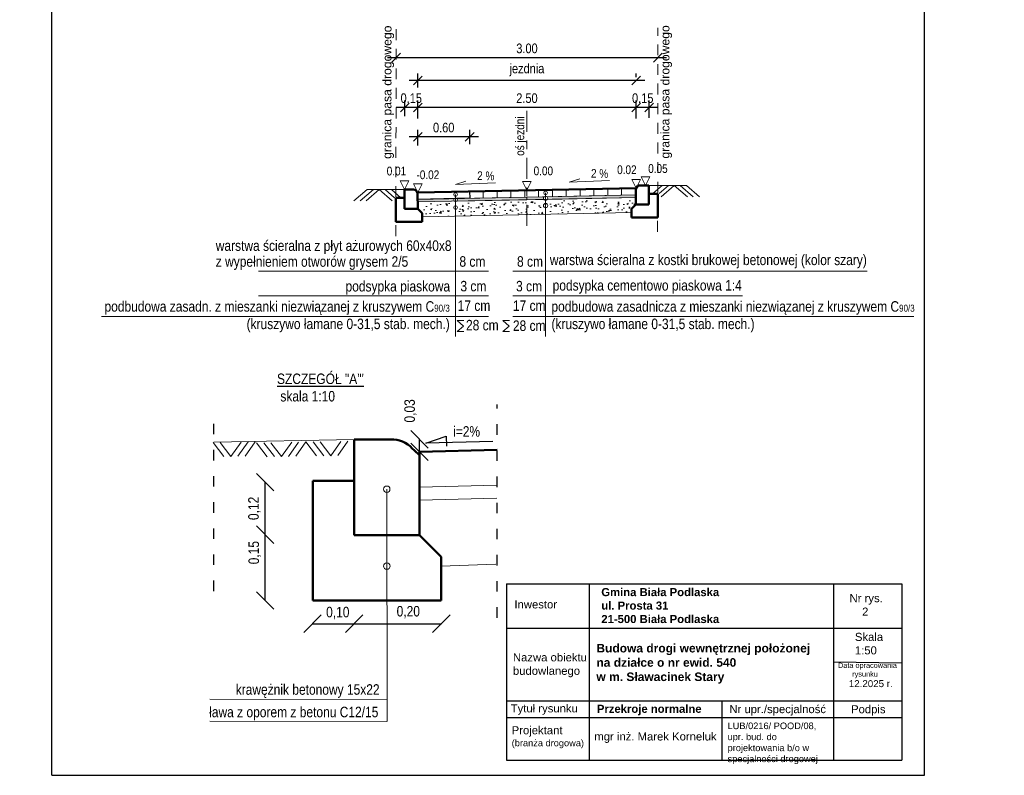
# Model space of a CAD drawing. Header units: millimetres. Extents: x 360 to 677, y -89 to -59.
# Tile 1 of 5: x 359.61 to 370.91, y -72.52 to -63.85. Entities that reach past the tile are written whole.
import ezdxf

# ---------------------------------------------------------------- set-up
doc = ezdxf.new("R2010")
doc.units = ezdxf.units.MM
for name, pattern in [('ACAD_ISO03W100', [30, 12, -18]), ('ACAD_ISO10W100', [18, 12, -3, 0, -3]), ('DASHED2', [0.375, 0.25, -0.125])]:
    doc.linetypes.add(name, pattern=pattern)
doc.layers.add('konstrukcja projektowana', color=7, linetype='Continuous')
doc.layers.add('WYMIARY', color=7, linetype='Continuous')
doc.layers.add('proj opisy', color=7, linetype='Continuous', lineweight=9)
doc.layers.add('proj wymiary', color=7, linetype='Continuous', lineweight=9)
doc.styles.add('koko', font='ARIALN.TTF')
doc.styles.add('T.M.', font='ARIALN.TTF')
doc.dimstyles.new('Annotative', dxfattribs={"dimtxt": 0.11, "dimasz": 0.1, "dimexe": 0.08, "dimexo": 0.35, "dimgap": 0.05, "dimtad": 1, "dimzin": 0, "dimdsep": 46, "dimtxsty": 'koko', "dimblk": 'OBLIQUE', "dimcen": 0.09, "dimdle": 0.1, "dimadec": 0, "dimazin": 0, "dimtfac": 1, "dimtofl": 0, "dimtmove": 0, "dimatfit": 3, "dimfxl": 0, "dimtolj": 1, "dimtzin": 0, "dimarcsym": 0})
doc.dimstyles.new('T.M.', dxfattribs={"dimtxt": 0.12, "dimasz": 0.2, "dimexe": 0.09, "dimexo": 0.25, "dimgap": 0.05, "dimtad": 1, "dimzin": 1, "dimtxsty": 'T.M.', "dimblk": 'OBLIQUE', "dimcen": -2.5, "dimclrt": 256, "dimadec": 0, "dimazin": 0, "dimtfac": 1, "dimtmove": 0, "dimatfit": 3, "dimfxl": 0, "dimarcsym": 0})
pattern_1 = [(90, (19.96745, 0), (-0.15875, 3e-17), [])]

# ---------------------------------------------------------------- blocks, each defined once
blk = doc.blocks.new('_Oblique')
at = {"color": 0, "linetype": 'ByBlock', "lineweight": -2}
blk.add_line((-0.5, -0.5), (0.5, 0.5), dxfattribs=at)
blk = doc.blocks.new('*D42')
at = {"color": 0, "lineweight": -2}
for p, q in [((364.181, -64.986), (364.181, -64.781)), ((366.685, -64.986), (366.685, -64.781)), ((366.785, -64.861), (364.081, -64.861))]:
    blk.add_line(p, q, dxfattribs=at)
at = {"layer": 'Defpoints', "color": 0, "lineweight": 30}
for p in [(364.181, -64.861), (364.181, -65.336), (366.685, -65.336)]:
    blk.add_point(p, dxfattribs=at)
at = {"color": 0, "lineweight": -2, "xscale": 0.1, "yscale": 0.1, "zscale": 0.1, "rotation": 180}
blk.add_blockref('_Oblique', (364.181, -64.861), dxfattribs=at)
at = {"color": 0, "lineweight": -2, "xscale": 0.1, "yscale": 0.1, "zscale": 0.1}
blk.add_blockref('_Oblique', (366.685, -64.861), dxfattribs=at)
at = {"color": 0, "lineweight": 0, "insert": (365.433, -64.754), "char_height": 0.11, "attachment_point": 5, "style": 'koko'}
blk.add_mtext('\\A1;2.50', dxfattribs=at)
blk = doc.blocks.new('*D43')
at = {"color": 0, "lineweight": -2}
for p, q in [((364.031, -64.961), (364.031, -64.781)), ((364.181, -64.981), (364.181, -64.781)), ((364.281, -64.861), (363.931, -64.861))]:
    blk.add_line(p, q, dxfattribs=at)
at = {"layer": 'Defpoints', "color": 0, "lineweight": 30}
for p in [(364.031, -64.861), (364.031, -65.311), (364.181, -65.331)]:
    blk.add_point(p, dxfattribs=at)
at = {"color": 0, "lineweight": -2, "xscale": 0.1, "yscale": 0.1, "zscale": 0.1, "rotation": 180}
blk.add_blockref('_Oblique', (364.031, -64.861), dxfattribs=at)
at = {"color": 0, "lineweight": -2, "xscale": 0.1, "yscale": 0.1, "zscale": 0.1}
blk.add_blockref('_Oblique', (364.181, -64.861), dxfattribs=at)
at = {"color": 0, "lineweight": 0, "insert": (364.106, -64.754), "char_height": 0.11, "attachment_point": 5, "style": 'koko'}
blk.add_mtext('\\A1;0.15', dxfattribs=at)
blk = doc.blocks.new('*D44')
at = {"color": 0, "lineweight": -2}
for p, q in [((364.181, -64.631), (364.181, -64.471)), ((366.685, -64.511), (366.685, -64.471)), ((366.785, -64.551), (364.081, -64.551))]:
    blk.add_line(p, q, dxfattribs=at)
at = {"layer": 'Defpoints', "color": 0, "lineweight": 30}
for p in [(364.181, -64.551), (366.685, -64.861), (364.181, -64.981)]:
    blk.add_point(p, dxfattribs=at)
at = {"color": 0, "lineweight": -2, "xscale": 0.1, "yscale": 0.1, "zscale": 0.1, "rotation": 180}
blk.add_blockref('_Oblique', (364.181, -64.551), dxfattribs=at)
at = {"color": 0, "lineweight": -2, "xscale": 0.1, "yscale": 0.1, "zscale": 0.1}
blk.add_blockref('_Oblique', (366.685, -64.551), dxfattribs=at)
at = {"color": 0, "lineweight": 0, "insert": (365.433, -64.43), "char_height": 0.11, "attachment_point": 5, "style": 'koko'}
blk.add_mtext('\\A1;jezdnia', dxfattribs=at)
blk = doc.blocks.new('*D45')
at = {"color": 0, "lineweight": -2}
blk.add_line((367.034, -64.289), (363.832, -64.289), dxfattribs=at)
at = {"layer": 'Defpoints', "color": 0, "lineweight": 30}
for p in [(363.932, -64.289), (363.932, -64.289), (366.934, -64.289)]:
    blk.add_point(p, dxfattribs=at)
at = {"color": 0, "lineweight": -2, "xscale": 0.1, "yscale": 0.1, "zscale": 0.1, "rotation": 180}
blk.add_blockref('_Oblique', (363.932, -64.289), dxfattribs=at)
at = {"color": 0, "lineweight": -2, "xscale": 0.1, "yscale": 0.1, "zscale": 0.1}
blk.add_blockref('_Oblique', (366.934, -64.289), dxfattribs=at)
at = {"color": 0, "lineweight": 0, "insert": (365.433, -64.183), "char_height": 0.11, "attachment_point": 5, "style": 'koko'}
blk.add_mtext('\\A1;3.00', dxfattribs=at)
blk = doc.blocks.new('*D39')
at = {"color": 0, "lineweight": -2}
for p, q in [((366.685, -64.961), (366.685, -64.781)), ((366.836, -64.981), (366.836, -64.781)), ((366.936, -64.861), (366.585, -64.861))]:
    blk.add_line(p, q, dxfattribs=at)
at = {"layer": 'Defpoints', "color": 0, "lineweight": 30}
for p in [(366.685, -64.861), (366.685, -65.311), (366.836, -65.331)]:
    blk.add_point(p, dxfattribs=at)
at = {"color": 0, "lineweight": -2, "xscale": 0.1, "yscale": 0.1, "zscale": 0.1, "rotation": 180}
blk.add_blockref('_Oblique', (366.685, -64.861), dxfattribs=at)
at = {"color": 0, "lineweight": -2, "xscale": 0.1, "yscale": 0.1, "zscale": 0.1}
blk.add_blockref('_Oblique', (366.836, -64.861), dxfattribs=at)
at = {"color": 0, "lineweight": 0, "insert": (366.761, -64.754), "char_height": 0.11, "attachment_point": 5, "style": 'koko'}
blk.add_mtext('\\A1;0.15', dxfattribs=at)
blk = doc.blocks.new('*D40')
at = {"color": 0, "lineweight": -2}
for p, q in [((364.18, -65.298), (364.18, -65.118)), ((364.776, -65.282), (364.776, -65.118)), ((364.876, -65.198), (364.08, -65.198))]:
    blk.add_line(p, q, dxfattribs=at)
at = {"layer": 'Defpoints', "color": 0, "lineweight": 30}
for p in [(364.18, -65.198), (364.18, -65.648), (364.776, -65.632)]:
    blk.add_point(p, dxfattribs=at)
at = {"color": 0, "lineweight": -2, "xscale": 0.1, "yscale": 0.1, "zscale": 0.1, "rotation": 180}
blk.add_blockref('_Oblique', (364.18, -65.198), dxfattribs=at)
at = {"color": 0, "lineweight": -2, "xscale": 0.1, "yscale": 0.1, "zscale": 0.1}
blk.add_blockref('_Oblique', (364.776, -65.198), dxfattribs=at)
at = {"color": 0, "lineweight": 0, "insert": (364.478, -65.092), "char_height": 0.11, "attachment_point": 5, "style": 'koko'}
blk.add_mtext('\\A1;0.60', dxfattribs=at)
blk = doc.blocks.new('*D29')
at = {"layer": 'Defpoints', "color": 0, "lineweight": 9}
for p in [(362.429, -69.762), (362.429, -69.762), (362.418, -70.519)]:
    blk.add_point(p, dxfattribs=at)
at = {"layer": 'proj opisy', "color": 0, "lineweight": -2}
blk.add_line((362.429, -70.519), (362.429, -69.762), dxfattribs=at)
at = {"layer": 'proj opisy', "color": 0, "lineweight": -2, "xscale": 0.2, "yscale": 0.2, "zscale": 0.2}
for p, rotation in [((362.429, -69.762), 90), ((362.429, -70.519), 270)]:
    blk.add_blockref('_Oblique', p, dxfattribs=dict(at, rotation=rotation))
at = {"layer": 'proj opisy', "lineweight": 0, "insert": (362.31, -69.969), "char_height": 0.12, "attachment_point": 5, "rotation": 90, "style": 'T.M.'}
blk.add_mtext('0,15', dxfattribs=at)
blk = doc.blocks.new('*D30')
at = {"layer": 'Defpoints', "color": 0, "lineweight": 9}
for p in [(362.429, -69.161), (362.429, -69.161), (362.429, -69.762)]:
    blk.add_point(p, dxfattribs=at)
at = {"layer": 'proj opisy', "color": 0, "lineweight": -2}
blk.add_line((362.429, -69.762), (362.429, -69.161), dxfattribs=at)
at = {"layer": 'proj opisy', "color": 0, "lineweight": -2, "xscale": 0.2, "yscale": 0.2, "zscale": 0.2}
for p, rotation in [((362.429, -69.161), 90), ((362.429, -69.762), 270)]:
    blk.add_blockref('_Oblique', p, dxfattribs=dict(at, rotation=rotation))
at = {"layer": 'proj opisy', "lineweight": 0, "insert": (362.307, -69.461), "char_height": 0.12, "attachment_point": 5, "rotation": 90, "style": 'T.M.'}
blk.add_mtext('0,12', dxfattribs=at)
blk = doc.blocks.new('*D31')
at = {"layer": 'Defpoints', "color": 0, "lineweight": 9}
for p in [(362.973, -70.662), (363.451, -70.679), (363.451, -70.784)]:
    blk.add_point(p, dxfattribs=at)
at = {"layer": 'proj opisy', "color": 0, "lineweight": -2}
blk.add_line((362.973, -70.784), (363.451, -70.784), dxfattribs=at)
at = {"layer": 'proj opisy', "color": 0, "lineweight": -2, "xscale": 0.2, "yscale": 0.2, "zscale": 0.2, "rotation": 180}
blk.add_blockref('_Oblique', (362.973, -70.784), dxfattribs=at)
at = {"layer": 'proj opisy', "color": 0, "lineweight": -2, "xscale": 0.2, "yscale": 0.2, "zscale": 0.2}
blk.add_blockref('_Oblique', (363.451, -70.784), dxfattribs=at)
at = {"layer": 'proj opisy', "lineweight": 0, "insert": (363.263, -70.662), "char_height": 0.12, "attachment_point": 5, "style": 'T.M.'}
blk.add_mtext('0,10', dxfattribs=at)
blk = doc.blocks.new('*D32')
at = {"layer": 'Defpoints', "color": 0, "lineweight": 9}
for p in [(364.451, -70.684), (363.451, -70.784), (364.451, -70.784)]:
    blk.add_point(p, dxfattribs=at)
at = {"layer": 'proj opisy', "color": 0, "lineweight": -2}
blk.add_line((363.451, -70.784), (364.451, -70.784), dxfattribs=at)
at = {"layer": 'proj opisy', "color": 0, "lineweight": -2, "xscale": 0.2, "yscale": 0.2, "zscale": 0.2, "rotation": 180}
blk.add_blockref('_Oblique', (363.451, -70.784), dxfattribs=at)
at = {"layer": 'proj opisy', "color": 0, "lineweight": -2, "xscale": 0.2, "yscale": 0.2, "zscale": 0.2}
blk.add_blockref('_Oblique', (364.451, -70.784), dxfattribs=at)
at = {"layer": 'proj opisy', "lineweight": 0, "insert": (364.072, -70.652), "char_height": 0.12, "attachment_point": 5, "style": 'T.M.'}
blk.add_mtext('0,20', dxfattribs=at)
blk = doc.blocks.new('*D33')
at = {"layer": 'Defpoints', "color": 0, "lineweight": 9}
for p in [(364.201, -68.669), (364.202, -68.669), (364.201, -68.812)]:
    blk.add_point(p, dxfattribs=at)
at = {"layer": 'proj opisy', "color": 0, "lineweight": -2}
blk.add_line((364.201, -68.812), (364.201, -68.669), dxfattribs=at)
at = {"layer": 'proj opisy', "color": 0, "lineweight": -2, "xscale": 0.2, "yscale": 0.2, "zscale": 0.2}
for p, rotation in [((364.201, -68.669), 90), ((364.201, -68.812), 270)]:
    blk.add_blockref('_Oblique', p, dxfattribs=dict(at, rotation=rotation))
at = {"layer": 'proj opisy', "lineweight": 0, "insert": (364.098, -68.342), "char_height": 0.12, "attachment_point": 5, "rotation": 90, "style": 'T.M.'}
blk.add_mtext('0,03', dxfattribs=at)

msp = doc.modelspace()

# ---------------------------------------------------------------- hatches: boundary and pattern name
at = {"layer": 'proj opisy', "lineweight": 9}
h = msp.add_hatch(dxfattribs=at)
h.set_pattern_fill('ANSI31', color=256, scale=0.05, angle=45, style=0)
h.set_pattern_definition(pattern_1)
h.paths.add_polyline_path([(365.4329, -65.8898), (365.4329, -65.8098), (364.7758, -65.823), (364.7769, -65.903)])
h = msp.add_hatch(dxfattribs=at)
h.set_pattern_fill('ANSI31', color=256, scale=0.05, angle=45, style=0)
h.set_pattern_definition(pattern_1)
h.paths.add_polyline_path([(366.6851, -65.7848), (365.4329, -65.8098), (365.4329, -65.8898), (365.6294, -65.8859, -0.1997793), (365.6466, -65.8788), (365.6466, -65.8617, -0.4141586), (365.6259, -65.841, -1), (365.6672, -65.841, -0.4142685), (365.6466, -65.8617), (365.6466, -65.8788, -0.1892095), (365.663, -65.8852), (366.6851, -65.8648)])
h = msp.add_hatch(dxfattribs=at)
h.set_pattern_fill('AR-SAND', color=256, scale=0.001, style=0)
h.set_pattern_definition([(37.5, (19.967455, 0), (-0.0016000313, 0.0489413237), [0, -0.038608, 0, -0.04318, 0, -0.041275]), (7.5, (19.967455, 0), (0.044952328, 0.07168251), [0, -0.020828, 0, -0.034798, 0, -0.013335]), (327.5, (19.936213, 0), (0.079099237, 0.0001437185), [0, -0.0127, 0, -0.04572, 0, -0.05969]), (317.5, (19.93621, 0), (0.076355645, 0.022292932), [0, -0.00635, 0, -0.029972, 0, -0.03429])])
h.paths.add_polyline_path([(366.6852, -65.8948), (366.6851, -65.8648), (365.663, -65.8852, -0.2085545), (365.6708, -65.903, -0.1323227), (365.6675, -65.9152)])
h.paths.add_polyline_path([(365.6294, -65.8859), (365.4329, -65.8898), (365.4329, -65.9198), (365.6261, -65.916, -0.1425102), (365.6224, -65.903, -0.1981423)])
h.paths.add_polyline_path([(365.4329, -65.8898), (364.6324, -65.9059, -0.1877456), (364.6387, -65.9222, -0.1499877), (364.6346, -65.9358), (365.4329, -65.9198)])
h.paths.add_polyline_path([(364.5898, -65.9067), (364.1793, -65.9149), (364.1794, -65.9449), (364.5837, -65.9368, 0.0163611)])
h = msp.add_hatch(dxfattribs=at)
h.set_pattern_fill('AR-CONC', color=256, scale=0.001, style=0)
h.set_pattern_definition([(50, (0, -4.20295), (0.18218467, -0.015939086), [0.01905, -0.20955]), (355, (0, -4.20295), (-0.03524283, 0.19105664), [0.01524, -0.16764]), (100.451, (0.01518, -4.20428), (0.1469425, 0.17511669), [0.01619, -0.17809]), (46.1842, (0, -4.15215), (0.27107904, -0.04204233), [0.028575, -0.314325]), (96.6356, (0.0226, -4.15565), (0.23740423, 0.24742556), [0.024285, -0.267135]), (351.184, (0, -4.15215), (0.2374046, 0.24742512), [0.02286, -0.25146]), (21, (0.0254, -4.16485), (0.15161488, -0.10226552), [0.01905, -0.20955]), (326, (0.0254, -4.16485), (0.06180203, 0.18418797), [0.01524, -0.16764]), (71.4514, (0.03803, -4.17337), (0.21341649, 0.08192286), [0.01619, -0.17809]), (37.5, (0, -4.20295), (0.003088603, 0.084555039), [0, -0.165608, 0, -0.17018, 0, -0.168275]), (7.5, (0, -4.20295), (0.066819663, 0.100180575), [0, -0.097028, 0, -0.161798, 0, -0.064135]), (327.5, (-0.05664, -4.20295), (0.135590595, -0.005728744), [0, -0.0635, 0, -0.19812, 0, -0.26289]), (317.5, (-0.08204, -4.20295), (0.14812918, 0.02542649), [0, -0.08255, 0, -0.131572, 0, -0.18669])])
h.paths.add_polyline_path([(364.5932, -65.9566), (364.1804, -65.9649), (364.1804, -66.0458), (364.2303, -66.0956), (364.2303, -66.1139), (364.549, -66.1075, 0.0842643)])
h.paths.add_polyline_path([(365.4329, -65.9398), (364.5932, -65.9566, -0.0842643), (364.549, -66.1075), (365.4329, -66.0898)])
h.paths.add_polyline_path([(365.6466, -66.0298, -0.4141748), (365.6223, -66.0056, -0.4142905), (365.6466, -65.9814), (365.6466, -65.9472, -0.2565145), (365.6261, -65.936), (365.4329, -65.9398), (365.4329, -66.0898), (365.6465, -66.0856)])
h.paths.add_polyline_path([(366.6324, -66.0448), (366.6823, -65.995), (366.6823, -65.9149), (365.6675, -65.9352, -0.2672877), (365.6466, -65.9472), (365.6466, -65.9814, -0.4141366), (365.6708, -66.0056, -0.4142523), (365.6466, -66.0298), (365.6465, -66.0856), (366.6324, -66.0659)])

# ---------------------------------------------------------------- linework, layer by layer
at = {"color": 7, "linetype": 'DASHED2', "lineweight": 9, "ltscale": 0.5}
for p, q in [((363.9297, -66.3368), (363.932, -63.9464)), ((366.9321, -66.287), (366.9343, -63.9464))]:
    msp.add_line(p, q, dxfattribs=at)
at = {"linetype": 'ACAD_ISO10W100', "lineweight": 9, "ltscale": 0.02}
msp.add_line((365.4329, -64.8989), (365.4329, -66.2204), dxfattribs=at)
at = {"color": 7, "lineweight": 9}
for p, q in [((363.9797, -65.7028), (364.029, -65.8025)), ((364.029, -65.7028), (363.9797, -65.7028)), ((364.0784, -65.7028), (364.029, -65.8025)), ((364.029, -65.7028), (364.0784, -65.7028)), ((364.6129, -65.7455), (364.7324, -65.7061)), ((365.0729, -65.7253), (364.6129, -65.7455)), ((365.4328, -65.7102), (365.3835, -65.7102)), ((365.4328, -65.7102), (365.3835, -65.7102)), ((365.4329, -65.7102), (365.3835, -65.7102)), ((365.3835, -65.7102), (365.4329, -65.8098)), ((365.4329, -65.7102), (365.3835, -65.7102)), ((365.3835, -65.7102), (365.4329, -65.8098)), ((365.4329, -65.7102), (365.3835, -65.7102)), ((365.3835, -65.7102), (365.4329, -65.8098)), ((365.4329, -65.7102), (365.3835, -65.7102)), ((365.4328, -65.7102), (365.3835, -65.7102)), ((365.4328, -65.7102), (365.3835, -65.7102)), ((365.4329, -65.7102), (365.3835, -65.7102)), ((365.3835, -65.7102), (365.4329, -65.8098)), ((365.4329, -65.7102), (365.3835, -65.7102)), ((365.3835, -65.7102), (365.4329, -65.8098)), ((365.4329, -65.7102), (365.3835, -65.7102)), ((365.4328, -65.7102), (365.3835, -65.7102)), ((365.4328, -65.7102), (365.3835, -65.7102)), ((365.4329, -65.7102), (365.3835, -65.7102)), ((365.3835, -65.7102), (365.4329, -65.8098)), ((365.4329, -65.7102), (365.3835, -65.7102)), ((365.4328, -65.7102), (365.3835, -65.7102)), ((365.4328, -65.7102), (365.3835, -65.7102)), ((365.4329, -65.7102), (365.3835, -65.7102)), ((365.3835, -65.7102), (365.4329, -65.8098)), ((365.4329, -65.7102), (365.3835, -65.7102)), ((365.3835, -65.7102), (365.4329, -65.8098)), ((365.4329, -65.7102), (365.3835, -65.7102)), ((365.4822, -65.7102), (365.4329, -65.8098)), ((365.4329, -65.7102), (365.4822, -65.7102)), ((365.4329, -65.7102), (365.4823, -65.7102)), ((365.4329, -65.7102), (365.4823, -65.7102)), ((365.4329, -65.7102), (365.4822, -65.7102)), ((365.4822, -65.7102), (365.4329, -65.8098)), ((365.4329, -65.7102), (365.4822, -65.7102)), ((365.4329, -65.7102), (365.4823, -65.7102)), ((365.4329, -65.7102), (365.4823, -65.7102)), ((365.4329, -65.7102), (365.4822, -65.7102)), ((365.4822, -65.7102), (365.4329, -65.8098)), ((365.4329, -65.7102), (365.4822, -65.7102)), ((365.4822, -65.7102), (365.4329, -65.8098)), ((365.4329, -65.7102), (365.4822, -65.7102)), ((365.4329, -65.7102), (365.4823, -65.7102)), ((365.4329, -65.7102), (365.4823, -65.7102)), ((365.4329, -65.7102), (365.4822, -65.7102)), ((365.4822, -65.7102), (365.4329, -65.8098)), ((365.4329, -65.7102), (365.4822, -65.7102)), ((365.4822, -65.7102), (365.4329, -65.8098)), ((365.4329, -65.7102), (365.4822, -65.7102)), ((365.4822, -65.7102), (365.4329, -65.8098)), ((365.4329, -65.7102), (365.4822, -65.7102)), ((365.4329, -65.7102), (365.4823, -65.7102)), ((365.4329, -65.7102), (365.4823, -65.7102)), ((365.4329, -65.7102), (365.4822, -65.7102)), ((365.4822, -65.7102), (365.4329, -65.8098)), ((365.4329, -65.7102), (365.4822, -65.7102)), ((365.9185, -65.7183), (366.038, -65.679)), ((366.3786, -65.6982), (365.9185, -65.7183)), ((366.6357, -65.6852), (366.6851, -65.7848)), ((366.6851, -65.6852), (366.6357, -65.6852)), ((366.7344, -65.6852), (366.6851, -65.7848)), ((366.6851, -65.6852), (366.7344, -65.6852)), ((366.7424, -65.6552), (366.7917, -65.7548)), ((366.7917, -65.6552), (366.7424, -65.6552)), ((366.7917, -65.6552), (366.8411, -65.6552)), ((366.8411, -65.6552), (366.7917, -65.7548)), ((366.7917, -65.6552), (366.8411, -65.6552)), ((366.7918, -65.6552), (366.8411, -65.6552)), ((366.7918, -65.6552), (366.8411, -65.6552)), ((364.1313, -65.7353), (364.1807, -65.8349)), ((364.1807, -65.7353), (364.1313, -65.7353)), ((364.1807, -65.7353), (364.2301, -65.7353)), ((364.1807, -65.7353), (364.2301, -65.7353)), ((364.1807, -65.7353), (364.23, -65.7353)), ((364.23, -65.7353), (364.1807, -65.8349)), ((364.1807, -65.7353), (364.23, -65.7353))]:
    msp.add_line(p, q, dxfattribs=at)
at = {"lineweight": 9}
for p, q in [((363.5984, -65.8023), (363.448, -65.9317)), ((363.6719, -65.8023), (363.5215, -65.9317)), ((363.7384, -65.8024), (363.588, -65.9318)), ((364.029, -65.8025), (363.5984, -65.8023)), ((363.7384, -65.8024), (363.8887, -65.9319)), ((363.8048, -65.8024), (363.9131, -65.8957)), ((363.8784, -65.8024), (363.9866, -65.8956)), ((365.6466, -65.841), (365.6463, -67.4898)), ((366.8327, -65.7548), (367.2633, -65.7547)), ((366.9833, -65.7548), (366.8751, -65.848)), ((367.0569, -65.7548), (366.9486, -65.8481)), ((367.1233, -65.7547), (366.973, -65.8842)), ((367.1233, -65.7547), (367.2737, -65.8841)), ((367.1897, -65.7547), (367.3402, -65.8841)), ((367.2633, -65.7547), (367.4137, -65.8841)), ((364.1793, -65.9149), (366.6851, -65.8648)), ((364.1794, -65.9449), (366.6851, -65.8948)), ((364.6145, -65.8603), (364.6148, -67.4898)), ((364.2293, -66.1143), (366.6324, -66.0659)), ((364.9909, -66.7399), (362.3539, -66.7399)), ((365.2702, -66.7399), (369.3346, -66.7399)), ((364.9909, -67.0225), (362.354, -67.0225)), ((365.2701, -67.0225), (367.9071, -67.0225)), ((364.9909, -67.2583), (360.5541, -67.2583)), ((365.2701, -67.2583), (369.8713, -67.2583)), ((365.0883, -69.1949), (364.1999, -69.2166)), ((365.0883, -69.345), (364.1999, -69.3667)), ((365.0775, -70.1022), (364.4504, -70.1256))]:
    msp.add_line(p, q, dxfattribs=at)
at = {"color": 0, "lineweight": 50}
for p, q in [((364.029, -65.8025), (364.1321, -65.8025)), ((364.0293, -66.0225), (364.029, -65.8025)), ((364.1616, -65.8125), (364.1793, -65.8425)), ((364.1793, -65.8425), (364.1794, -66.0226)), ((366.6824, -65.7948), (366.6823, -65.975)), ((366.7001, -65.7649), (366.6824, -65.7948)), ((366.8327, -65.7548), (366.7296, -65.7548)), ((366.8324, -65.9748), (366.8327, -65.7548)), ((363.9291, -66.1725), (363.9291, -65.8975)), ((363.9291, -65.8975), (364.0292, -65.8975)), ((366.9326, -65.8499), (366.8325, -65.8498)), ((366.9325, -66.1248), (366.9326, -65.8499)), ((364.0293, -66.0225), (364.1794, -66.0226)), ((364.1794, -66.0226), (364.2292, -66.0725)), ((364.2292, -66.0725), (364.2293, -66.1725)), ((366.6823, -65.975), (366.6324, -66.0248)), ((366.6324, -66.0248), (366.6324, -66.1248)), ((366.8324, -65.9748), (366.6823, -65.975)), ((363.9291, -66.1725), (364.2293, -66.1725)), ((366.9325, -66.1248), (366.6324, -66.1248)), ((363.4492, -68.6688), (363.9041, -68.6687)), ((363.4505, -69.7687), (363.4492, -68.6688)), ((364.1413, -68.798), (364.2006, -68.8487)), ((364.2012, -68.8118), (364.2011, -69.7694)), ((365.0895, -68.7901), (364.2012, -68.8118)), ((362.9757, -69.1443), (363.45, -69.1437)), ((362.9758, -70.5187), (362.9757, -69.1443)), ((364.2011, -69.7687), (363.4505, -69.7694)), ((364.2011, -69.7694), (364.4504, -70.0187)), ((364.4504, -70.0187), (364.4505, -70.5187)), ((364.4505, -70.5187), (362.9758, -70.5187))]:
    msp.add_line(p, q, dxfattribs=at)
at = {"lineweight": 50}
msp.add_line((364.1807, -65.8349), (366.6851, -65.7848), dxfattribs=at)
at = {"lineweight": 30}
msp.add_line((364.7758, -65.823), (364.7769, -65.903), dxfattribs=at)
at = {"color": 0, "linetype": 'ACAD_ISO03W100', "ltscale": 0.01}
for p, q in [((361.8413, -70.4102), (361.8413, -68.3278)), ((365.0908, -70.7156), (365.0908, -68.2707))]:
    msp.add_line(p, q, dxfattribs=at)
at = {"color": 0, "ltscale": 20}
for p, q in [((364.273, -68.7126), (364.5061, -68.6338)), ((364.5061, -68.6338), (364.5097, -68.7451)), ((365.0402, -68.6938), (364.273, -68.7126))]:
    msp.add_line(p, q, dxfattribs=at)
at = {"lineweight": 9}
for centre, radius in [((364.6145, -65.8603), 0.0207), ((365.6466, -65.841), 0.0207), ((364.6145, -65.9194), 0.0207), ((365.6466, -65.903), 0.0242), ((364.6145, -66.0082), 0.0207), ((365.6466, -65.9856), 0.0242)]:
    msp.add_circle(centre, radius, dxfattribs=at)
at = {"color": 0, "lineweight": 50}
for centre, radius, start, end in [((364.1357, -65.8401), 0.0378, 46.84734, 95.5204), ((366.726, -65.7925), 0.0378, 84.4796, 133.15266), ((363.8632, -69.026), 0.3596, 39.34015, 83.45783)]:
    msp.add_arc(centre, radius, start, end, dxfattribs=at)
at = {"layer": 'Defpoints', "color": 1}
for p, q in [((359.9825, -72.5239), (359.9825, -58.5239)), ((369.9946, -72.5239), (369.9946, -58.5239)), ((359.9825, -72.5239), (369.9946, -72.5239))]:
    msp.add_line(p, q, dxfattribs=at)
at = {"layer": 'konstrukcja projektowana', "color": 0, "lineweight": 0}
msp.add_line((363.4492, -68.6688), (361.8413, -68.701), dxfattribs=at)
at = {"layer": 'proj opisy', "color": 7, "lineweight": 0}
for p, q in [((364.1807, -65.8349), (364.1793, -65.8321)), ((364.5964, -65.8266), (364.1807, -65.8349)), ((365.4329, -65.8898), (364.6324, -65.9059)), ((364.6346, -65.9358), (365.4329, -65.9198)), ((365.6294, -65.8859), (365.4329, -65.8898)), ((365.4329, -65.8898), (365.4329, -65.9198)), ((365.4329, -65.9198), (365.4329, -65.8898)), ((365.4329, -65.9198), (365.6261, -65.916)), ((366.6851, -65.8648), (365.663, -65.8852)), ((365.6675, -65.9152), (366.6852, -65.8948))]:
    msp.add_line(p, q, dxfattribs=at)
at = {"layer": 'proj opisy', "lineweight": 30}
msp.add_line((364.7769, -65.903), (364.1793, -65.9149), dxfattribs=at)
at = {"layer": 'proj opisy', "color": 0, "lineweight": 0}
for p, q in [((361.8344, -68.7062), (361.9569, -68.8655)), ((361.9142, -68.706), (362.0367, -68.8653)), ((362.1535, -68.7017), (362.0367, -68.8653)), ((362.2332, -68.6991), (362.1165, -68.8626)), ((362.3166, -68.6975), (362.1999, -68.861)), ((362.3318, -68.7087), (362.4543, -68.868)), ((362.4152, -68.7074), (362.5377, -68.8666)), ((362.495, -68.7072), (362.6175, -68.8664)), ((362.7343, -68.7029), (362.6175, -68.8664)), ((362.8141, -68.7003), (362.6973, -68.8638)), ((362.8975, -68.6987), (362.7807, -68.8622)), ((362.8975, -68.6987), (363.02, -68.8579)), ((362.9809, -68.6973), (363.1034, -68.8565)), ((363.0607, -68.6971), (363.1832, -68.8563)), ((363.2999, -68.6928), (363.1832, -68.8563)), ((363.3797, -68.6902), (363.2629, -68.8537))]:
    msp.add_line(p, q, dxfattribs=at)
at = {"layer": 'proj opisy', "lineweight": -3}
for p, q in [((365.1999, -70.327), (369.735, -70.3268)), ((365.1999, -70.327), (365.2, -72.3486)), ((366.1473, -70.327), (366.1474, -72.3485)), ((368.9501, -70.3269), (368.9502, -72.3484)), ((369.735, -70.3268), (369.7351, -72.3484)), ((365.1999, -70.8345), (369.735, -70.8343)), ((368.9473, -71.223), (369.735, -71.2317)), ((365.1944, -71.6693), (369.735, -71.6693)), ((367.6686, -71.6694), (367.6686, -72.3485)), ((365.2, -71.8612), (369.735, -71.861)), ((365.2, -72.3486), (369.7351, -72.3484))]:
    msp.add_line(p, q, dxfattribs=at)
at = {"layer": 'proj opisy', "lineweight": 20}
for points in [[(364.7076, -67.3056), (364.6319, -67.3056), (364.705, -67.3683), (364.705, -67.3683), (364.705, -67.3683)], [(365.2314, -67.3056), (365.1556, -67.3056), (365.2287, -67.3683), (365.2287, -67.3683), (365.2287, -67.3683)], [(364.7076, -67.4309), (364.6319, -67.4309), (364.705, -67.3683), (364.705, -67.3683), (364.705, -67.3683)], [(365.2314, -67.4309), (365.1556, -67.4309), (365.2287, -67.3683), (365.2287, -67.3683), (365.2287, -67.3683)]]:
    msp.add_lwpolyline(points, dxfattribs=at)
at = {"layer": 'proj opisy', "color": 0, "lineweight": 9}
for centre in [(363.8253, -69.2407), (363.8259, -70.123)]:
    msp.add_circle(centre, 0.0366, dxfattribs=at)
at = {"layer": 'proj opisy', "color": 7, "lineweight": 0}
for start, end in [(135.1698, 180), (180, 212.44249), (0, 47.12172), (329.84903, 0)]:
    msp.add_arc((365.6466, -65.903), 0.0242, start, end, dxfattribs=at)
at = {"layer": 'proj wymiary', "color": 0}
msp.add_line((363.8253, -69.2407), (363.8278, -71.9056), dxfattribs=at)
at = {"layer": 'WYMIARY', "color": 0, "lineweight": 0}
for p, q in [((363.8268, -71.6538), (361.7947, -71.6516)), ((363.8271, -71.9056), (361.7947, -71.9029))]:
    msp.add_line(p, q, dxfattribs=at)

# ---------------------------------------------------------------- texts
at = {"style": 'koko'}
msp.add_text('oś jezdni', height=0.1, rotation=90, dxfattribs=at).set_placement((365.4013, -65.4157))
at = {"color": 0, "style": 'T.M.'}
for s, p in [('8 cm', (364.6583, -66.6877)), ('8 cm', (365.3191, -66.6877)), ('3 cm', (364.6695, -66.9705)), ('3 cm', (365.3079, -66.9705)), ('17 cm', (364.6383, -67.1942)), ('17 cm', (365.2719, -67.1942)), ('28 cm', (364.734, -67.4182)), ('28 cm', (365.2719, -67.4245)), ('i=2%', (364.586, -68.6377))]:
    msp.add_text(s, height=0.12, dxfattribs=at).set_placement(p)
for s, p in [('krawężnik betonowy 15x22', (362.0922, -71.5994)), ('ława z oporem z betonu C12/15', (361.7877, -71.8577))]:
    msp.add_text(s, height=0.12, rotation=0.01444, dxfattribs=at).set_placement(p)
at = {"color": 7, "char_height": 0.1}
for s, insert, width, attachment_point, rotation in [('{\\fArial|b0|i0|c238|p34;granica pasa drogowego}', (367.0973, -65.4467), 1.986396, 7, 90), ('{\\fArial|b0|i0|c238|p34;granica pasa drogowego}', (363.9095, -63.9204), 1.986396, 9, 89.93112), ('{\\fTechnic|b0|i0|c2|p2;2 %}', (365.0601, -65.5969), 50.000088, 3, 358.85389), ('{\\fTechnic|b0|i0|c2|p2;2 %}', (366.3658, -65.5698), 50.000088, 3, 358.85389)]:
    msp.add_mtext(s, dxfattribs=dict(at, insert=insert, width=width, attachment_point=attachment_point, rotation=rotation))
at = {"color": 7, "char_height": 0.1, "width": 50.000088}
for s, insert, attachment_point in [('{\\fTechnic|b0|i0|c2|p2;0.01}', (363.8243, -65.5401), 1), ('{\\fTechnic|b0|i0|c2|p2;-0.02}', (364.1658, -65.5827), 1), ('{\\fTechnic|b0|i0|c2|p2;0.00}', (365.7325, -65.5381), 3), ('{\\fTechnic|b0|i0|c2|p2;0.02}', (366.4677, -65.5247), 1), ('{\\fTechnic|b0|i0|c2|p2;0.05}', (366.8239, -65.5118), 1)]:
    msp.add_mtext(s, dxfattribs=dict(at, insert=insert, attachment_point=attachment_point))
at = {"color": 0, "style": 'T.M.'}
for s, insert, char_height, width, attachment_point in [('{\\fArial Narrow|b0|i0|c238|p34;warstwa ścieralna z płyt ażurowych 60x40x8}', (361.8634, -66.3859), 0.12, 4.513357, 1), ('{\\fArial Narrow|b0|i0|c238|p34;z wypełnieniem otworów grysem 2/5}', (361.8634, -66.568), 0.12, 4.513357, 1), ('{\\fArial Narrow|b0|i0|c238|p34;warstwa ścieralna z kostki brukowej betonowej (kolor szary)}', (365.6955, -66.5492), 0.12, 4.513357, 1), ('{\\fArial Narrow|b0|i0|c238|p34;podsypka piaskowa }', (364.5515, -66.8518), 0.12, 5.29771, 3), ('{\\fArial Narrow|b0|i0|c238|p34;podsypka cementowo piaskowa 1:4}', (365.7277, -66.8414), 0.12, 5.29771, 1), ('{\\fArial Narrow|b0|i0|c238|p34;podbudowa zasadn. z mieszanki niezwiązanej z kruszywem C\\H0.6667x;90/3\\H1.5x; \\P(kruszywo łamane 0-31,5 stab. mech.)}', (364.5474, -67.0835), 0.12, 6.227438, 3), ('{\\fArial Narrow|b0|i0|c238|p34;podbudowa zasadnicza z mieszanki niezwiązanej z kruszywem C\\H0.6667x;90/3\\H1.5x; \\P(kruszywo łamane 0-31,5 stab. mech.)}', (365.7137, -67.0835), 0.12, 6.227438, 1), ('{\\fArial Narrow|b0|i0|c238|p34;\\H0.6x;                  \\LSZCZEGÓŁ "A\'"\\P\\l                   skala 1:10\\H1.25x;\\P\\L\\P\\H1.333x;\\l             }', (361.8782, -67.9137), 0.2, 19.082554, 1)]:
    msp.add_mtext(s, dxfattribs=dict(at, insert=insert, char_height=char_height, width=width, attachment_point=attachment_point))
at = {"layer": 'proj opisy', "lineweight": -3, "attachment_point": 1, "rotation": 0.00226}
for s, insert, char_height, width in [('{\\fArial|b1|i0|c238|p34;Gmina Biała Podlaska\\Pul. Prosta 31\\fTimes New Roman|b1|i0|c238|p18;        \\fArial|b1|i0|c238|p34;\\P21-500 Biała Podlaska}', (366.286, -70.3754), 0.09266, 2.632765), ('{\\fArial|b0|i0|c238|p34;  Nr rys. \\P      2}', (369.0618, -70.4447), 0.09266, 2.632765), ('{\\fArial|b0|i0|c238|p34;Inwestor}', (365.2893, -70.5162), 0.09266, 2.632765), ('{\\fArial|b0|i0|c238|p34;    Skala\\P    1:50}', (369.0511, -70.8892), 0.09266, 2.632765), ('{\\fArial|b1|i0|c238|p34;Budowa drogi wewnętrznej położonej \\Pna działce o nr ewid. 540 \\Pw m. Sławacinek Stary\\P\\C22;\\c13209;\\P\\C256;\\P\\P\\P                      }', (366.2295, -71.0157), 0.098456, 2.687315), ('{\\fArial|b0|i0|c238|p34;Nazwa obiektu\\Pbudowlanego}', (365.2721, -71.1238), 0.09266, 2.632765), ('{\\fArial|b0|i0|c238|p34;\\H0.6475x;Data opracowania\\P       rysunku\\P\\H1.333x;    12.2025 r.}', (369.0011, -71.2318), 0.09266, 2.632765), ('{\\fArial|b0|i0|c238|p34;Tytuł rysunku}', (365.247, -71.7092), 0.09266, 2.632765), ('{\\fArial|b1|i0|c238|p34;Przekroje normalne}', (366.2349, -71.7144), 0.09266, 2.632765), ('{\\fArial|b0|i0|c238|p34;Nr upr./specjalność}', (367.7555, -71.7179), 0.09266, 2.632765), ('{\\fArial|b0|i0|c238|p34;Podpis}', (369.1508, -71.7192), 0.09266, 2.632765), ('{\\fArial|b0|i0|c238|p34;LUB/0216/ POOD/08, upr. bud. do projektowania b/o w specjalności drogowej}', (367.7346, -71.9183), 0.075735, 1.215528), ('{\\fArial|b0|i0|c238|p34;Projektant\\P\\H0.8173x;(branża drogowa)}', (365.258, -71.9602), 0.09266, 2.632765), ('{\\fArial|b0|i0|c238|p34;mgr inż. Marek Korneluk}', (366.206, -72.0316), 0.09266, 2.632765)]:
    msp.add_mtext(s, dxfattribs=dict(at, insert=insert, char_height=char_height, width=width))

# ---------------------------------------------------------------- dimensions: what is measured, and where the dimension line sits
at = {"color": 7, "lineweight": 0}
for base, p1, p2, override, picture, middle in [((363.9317, -64.2891), (366.934, -64.2891), (363.9317, -64.2887), {"dimscale": 1, "dimse1": 1, "dimse2": 1, "dimtix": 0, "dimtofl": 0, "dimtmove": 0, "dimatfit": 3}, '*D45', (365.4328, -64.183)), ((364.1806, -64.8605), (366.6851, -65.3358), (364.1806, -65.3358), {"dimscale": 1, "dimtix": 0, "dimtofl": 0, "dimtmove": 0, "dimatfit": 3}, '*D42', (365.4328, -64.7544))]:
    dim = msp.add_linear_dim(base=base, p1=p1, p2=p2, angle=180, dimstyle='Annotative', override=override, dxfattribs=at)
    dim.commit()
    dim.dimension.update_dxf_attribs({"geometry": picture, "text_midpoint": middle})
dim = msp.add_linear_dim(base=(364.1806, -64.5513), p1=(366.6851, -64.8605), p2=(364.1806, -64.9809), angle=180, text='jezdnia', dimstyle='Annotative', override={"dimscale": 1, "dimtix": 0, "dimtofl": 0, "dimtmove": 0, "dimatfit": 3}, dxfattribs=at)
dim.commit()
dim.dimension.update_dxf_attribs({"geometry": '*D44', "text_midpoint": (365.4328, -64.4301)})
for base, p1, p2, picture, middle in [((364.0313, -64.8605), (364.1806, -65.3309), (364.0313, -65.3107), '*D43', (364.106, -64.8605)), ((366.6851, -64.8605), (366.8363, -65.3309), (366.6851, -65.3107), '*D39', (366.7607, -64.8605)), ((364.1802, -65.1978), (364.7761, -65.6319), (364.1802, -65.648), '*D40', (364.4781, -65.1978))]:
    dim = msp.add_linear_dim(base=base, p1=p1, p2=p2, angle=180, dimstyle='Annotative', override={"dimscale": 1, "dimtix": 0, "dimtofl": 0, "dimtmove": 0, "dimatfit": 3}, dxfattribs=at)
    dim.commit()
    dim.dimension.update_dxf_attribs({"geometry": picture, "text_midpoint": middle, "dimtype": 160})
at = {"layer": 'proj opisy', "color": 0, "lineweight": 0}
for base, p1, p2, picture, middle in [((364.2012, -68.6687), (364.2012, -68.8118), (364.2024, -68.6687), '*D33', (364.2202, -68.3423)), ((362.4291, -69.7616), (362.4184, -70.5187), (362.4291, -69.7616), '*D29', (362.4324, -69.9692))]:
    dim = msp.add_linear_dim(base=base, p1=p1, p2=p2, angle=90, dimstyle='T.M.', override={"dimlfac": 0.2, "dimse1": 1, "dimse2": 1, "dimtmove": 1}, dxfattribs=at)
    dim.commit()
    dim.dimension.update_dxf_attribs({"geometry": picture, "text_midpoint": middle, "dimtype": 160})
dim = msp.add_linear_dim(base=(362.4291, -69.1608), p1=(362.4291, -69.7616), p2=(362.4291, -69.1608), angle=90, dimstyle='T.M.', override={"dimlfac": 0.2, "dimse1": 1, "dimse2": 1}, dxfattribs=at)
dim.commit()
dim.dimension.update_dxf_attribs({"geometry": '*D30', "text_midpoint": (362.307, -69.4612)})
for base, p1, p2, override, picture, middle in [((363.4505, -70.7845), (362.9733, -70.6624), (363.4505, -70.6788), {"dimlfac": 0.2, "dimse1": 1, "dimse2": 1}, '*D31', (363.263, -70.7845)), ((364.4505, -70.7845), (363.4505, -70.7845), (364.4505, -70.6845), {"dimlfac": 0.2, "dimse1": 1, "dimse2": 1, "dimtmove": 2}, '*D32', (364.0725, -70.6523))]:
    dim = msp.add_linear_dim(base=base, p1=p1, p2=p2, dimstyle='T.M.', override=override, dxfattribs=at)
    dim.commit()
    dim.dimension.update_dxf_attribs({"geometry": picture, "text_midpoint": middle, "dimtype": 160})

doc.saveas('drawing.dxf')
